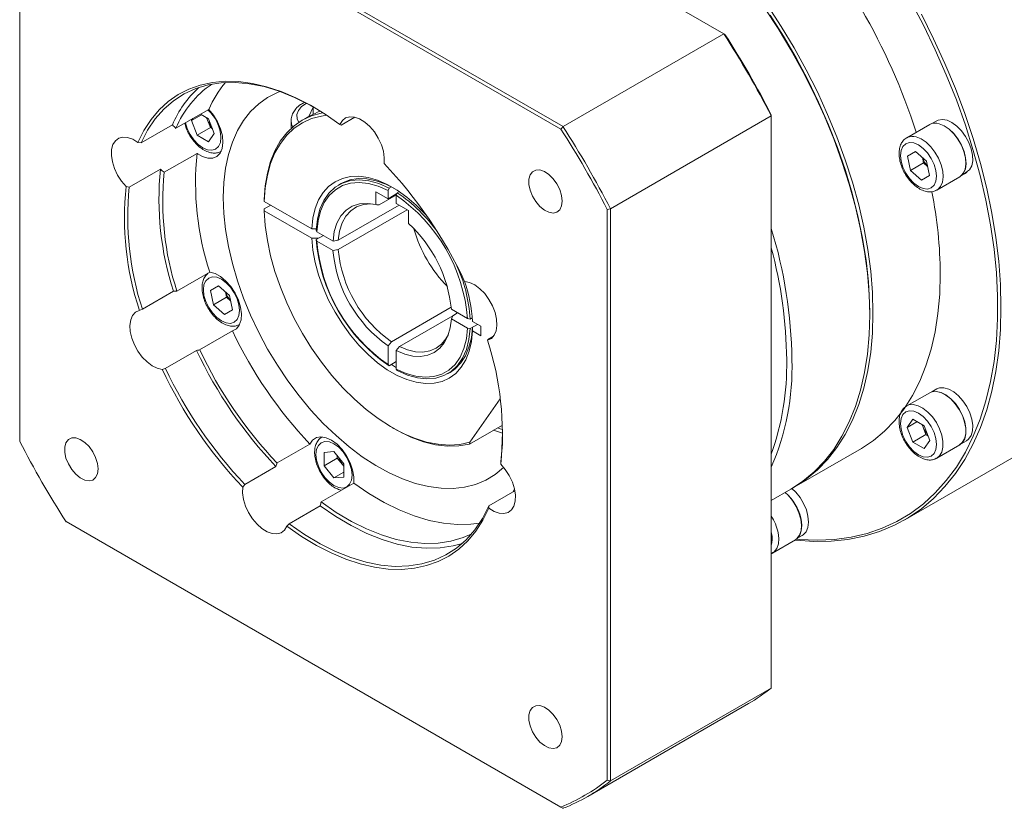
# Model space of a CAD drawing. Header units: millimetres. Extents: x 5885 to 6995, y -605 to 180.
# Tile 3 of 9: x 6182 to 6331, y -439 to -320. Entities that reach past the tile are written whole.
import ezdxf

# ---------------------------------------------------------------- set-up
doc = ezdxf.new("R2010")
doc.units = ezdxf.units.MM

msp = doc.modelspace()

# ---------------------------------------------------------------- linework, layer by layer
at = {"color": 7, "linetype": 'Continuous', "lineweight": 15}
for p, q in [((6288.61, -322.25), (6213.83, -279.08)), ((6264.02, -336.63), (6189.42, -293.56)), ((6189.57, -293.08), (6264.36, -336.25)), ((6182.42, -297.6), (6182.42, -383.75)), ((6288.61, -322.25), (6264.36, -336.25)), ((6288.77, -322.34), (6288.61, -322.25)), ((6210.94, -333.66), (6205.99, -336.52)), ((6226.01, -334.75), (6226.66, -333.35)), ((6226.66, -333.35), (6226.78, -333.34)), ((6226.66, -334.42), (6226.66, -333.35)), ((6209.82, -334.48), (6208.33, -335.34)), ((6208.33, -335.34), (6208.54, -335.05)), ((6209.19, -337.55), (6208.33, -335.34)), ((6209.67, -334.39), (6210.91, -335.11)), ((6210.74, -335.3), (6210.6, -334.93)), ((6211.17, -336.4), (6210.74, -335.3)), ((6210.91, -335.11), (6211.76, -337.32)), ((6223.34, -335.39), (6223.34, -336.54)), ((6225.65, -334.94), (6225.02, -335.3)), ((6230.89, -336.02), (6232.95, -334.83)), ((6271.51, -348.65), (6295.77, -334.65)), ((6295.77, -334.65), (6295.77, -334.47)), ((6295.77, -421), (6295.77, -334.65)), ((6320.72, -335.39), (6319.98, -335.81)), ((6205.45, -336), (6200.74, -338.72)), ((6211.17, -336.4), (6209.19, -337.55)), ((6211.48, -336.58), (6211.17, -336.4)), ((6230.72, -335.94), (6230.89, -336.02)), ((6264.02, -336.63), (6264.36, -336.25)), ((6319.66, -335.95), (6316.19, -337.95)), ((6210.91, -338.54), (6209.19, -337.55)), ((6211.76, -337.32), (6210.91, -338.54)), ((6316.19, -337.95), (6316.28, -337.9)), ((6200.74, -338.72), (6200.25, -338.66)), ((6316.31, -340.71), (6317.53, -340.01)), ((6317.53, -340.01), (6316.31, -340.71)), ((6317.53, -340.01), (6319.18, -341.48)), ((6204.21, -343.15), (6209.16, -340.3)), ((6316.76, -342.88), (6316.31, -340.71)), ((6318.74, -341.73), (6318.57, -340.94)), ((6319.18, -341.48), (6319.63, -343.65)), ((6198.95, -345.41), (6203.65, -342.69)), ((6318.74, -341.73), (6316.76, -342.88)), ((6318.41, -344.35), (6316.76, -342.88)), ((6319.35, -342.27), (6318.74, -341.73)), ((6319.63, -343.65), (6318.41, -344.35)), ((6320.74, -345.83), (6324.21, -343.83)), ((6324.99, -343.33), (6325.22, -343.2)), ((6325.32, -343.14), (6325.22, -343.2)), ((6325.32, -343.14), (6325.28, -343.08)), ((6198.46, -345.32), (6198.95, -345.41)), ((6230.87, -344.86), (6230.52, -345.06)), ((6238.12, -345.54), (6237.98, -345.91)), ((6237.98, -345.91), (6237.98, -347.15)), ((6238.12, -345.54), (6238.47, -345.34)), ((6219.3, -347.54), (6219.3, -347.25)), ((6236.12, -346.08), (6236.12, -348.04)), ((6237.98, -347.15), (6236.12, -346.08)), ((6239.23, -346.58), (6236.62, -348.09)), ((6237.98, -347.15), (6239.31, -346.38)), ((6239.22, -346.62), (6239.36, -346.26)), ((6239.22, -347.86), (6239.22, -346.62)), ((6239.68, -346.07), (6239.36, -346.26)), ((6226.49, -351.69), (6219.3, -347.54)), ((6219.3, -348.68), (6220.29, -348.11)), ((6219.3, -348.68), (6219.3, -348.97)), ((6219.3, -348.97), (6226.49, -353.12)), ((6230.45, -353.41), (6239.64, -348.1)), ((6240.87, -348.82), (6230.45, -354.83)), ((6241.07, -348.93), (6239.22, -347.86)), ((6241.07, -350.89), (6241.07, -348.93)), ((6271.51, -348.65), (6271.02, -348.75)), ((6271.02, -434.9), (6271.02, -348.75)), ((6271.51, -348.65), (6271.51, -435)), ((6227.16, -351.69), (6226.49, -351.69)), ((6227.23, -352.12), (6227.12, -351.89)), ((6226.49, -353.12), (6227.48, -353.12)), ((6227.12, -353.32), (6228.22, -352.69)), ((6227.12, -353.32), (6227.23, -353.55)), ((6229.67, -353.53), (6227.23, -352.12)), ((6227.48, -353.12), (6228.22, -352.69)), ((6230.45, -353.41), (6229.67, -353.53)), ((6227.23, -353.55), (6229.67, -354.95)), ((6229.67, -354.95), (6230.45, -354.83)), ((6211.08, -358.24), (6206.13, -361.1)), ((6211.19, -360.98), (6212.4, -360.28)), ((6212.4, -360.28), (6211.19, -360.98)), ((6212.4, -360.28), (6214.06, -361.74)), ((6205.62, -361.1), (6200.92, -363.82)), ((6211.63, -363.14), (6211.19, -360.98)), ((6213.61, -362), (6211.63, -363.14)), ((6213.61, -362), (6213.45, -361.21)), ((6214.22, -362.54), (6213.61, -362)), ((6214.06, -361.74), (6214.5, -363.91)), ((6200.92, -363.82), (6200.46, -364)), ((6213.29, -364.61), (6211.63, -363.14)), ((6238.47, -368.73), (6247.5, -363.52)), ((6214.5, -363.91), (6213.29, -364.61)), ((6247.73, -364.81), (6239.71, -369.44)), ((6249.96, -365.24), (6247.52, -363.83)), ((6247.73, -364.81), (6247.52, -365.26)), ((6247.52, -365.26), (6249.96, -366.67)), ((6247.73, -364.81), (6248.47, -364.38)), ((6250.36, -365.3), (6249.96, -365.24)), ((6250.36, -365.3), (6250.68, -365.12)), ((6310.62, -364.68), (6310.62, -364.39)), ((6249.96, -366.67), (6250.36, -366.73)), ((6251.45, -366.1), (6250.36, -366.73)), ((6251.96, -366.39), (6250.71, -365.67)), ((6251.45, -366.1), (6250.71, -366.53)), ((6250.71, -366.53), (6250.71, -367.1)), ((6251.96, -367.82), (6251.96, -366.39)), ((6209.56, -369.95), (6214.51, -367.09)), ((6250.71, -367.1), (6251.96, -367.82)), ((6253.88, -367.89), (6253.01, -368.4)), ((6238.47, -368.73), (6237.98, -369.34)), ((6237.98, -369.34), (6237.98, -372.16)), ((6239.22, -370.06), (6239.71, -369.44)), ((6253.01, -368.4), (6252.97, -368.5)), ((6204.38, -372.75), (6209.09, -370.03)), ((6239.22, -372.88), (6239.22, -370.06)), ((6237.98, -372.16), (6238.12, -372.37)), ((6239.22, -371.73), (6238.12, -372.37)), ((6203.91, -372.89), (6204.38, -372.75)), ((6239.36, -373.08), (6239.22, -372.88)), ((6246.96, -373.56), (6247.32, -373.35)), ((6319.66, -376.42), (6316.19, -378.42)), ((6320.72, -375.85), (6319.98, -376.28)), ((6254.9, -377.35), (6250.32, -383.87)), ((6255.23, -381.3), (6250.25, -384.17)), ((6316.26, -381.65), (6317.11, -380.43)), ((6317.74, -380.8), (6316.26, -381.65)), ((6317.11, -380.43), (6318.83, -381.42)), ((6318.66, -381.62), (6318.52, -381.25)), ((6319.09, -382.72), (6318.66, -381.62)), ((6318.83, -381.42), (6319.69, -383.63)), ((6238.59, -381.68), (6238.84, -381.83)), ((6317.11, -383.86), (6316.26, -381.65)), ((6319.09, -382.72), (6317.11, -383.86)), ((6319.4, -382.9), (6319.09, -382.72)), ((6226.18, -384.17), (6221.23, -387.02)), ((6318.83, -384.85), (6317.11, -383.86)), ((6319.69, -383.63), (6318.83, -384.85)), ((6320.74, -386.3), (6324.21, -384.3)), ((6324.49, -384.08), (6325.22, -383.66)), ((6228.34, -385.45), (6229.82, -385.31)), ((6228.34, -387.43), (6228.34, -385.45)), ((6229.82, -385.31), (6231.31, -387.16)), ((6230.32, -386.28), (6230.32, -385.93)), ((6299.22, -390.67), (6309.37, -384.82)), ((6315.91, -395.59), (6332.74, -385.87)), ((6221.06, -387.55), (6216.35, -390.26)), ((6230.32, -386.28), (6228.34, -387.43)), ((6229.82, -389.27), (6228.34, -387.43)), ((6231.06, -387.21), (6230.32, -386.28)), ((6231.31, -387.52), (6231.06, -387.21)), ((6231.31, -387.16), (6231.31, -389.14)), ((6254.97, -387.18), (6254.98, -386.81)), ((6320.74, -386.3), (6320.68, -386.33)), ((6231.31, -388.42), (6229.82, -389.27)), ((6216.35, -390.26), (6216.06, -390.66)), ((6227.87, -392.9), (6232.82, -390.05)), ((6231.31, -389.14), (6229.82, -389.27)), ((6257.1, -391.24), (6253.19, -393.5)), ((6257.04, -390.93), (6256.79, -391.42)), ((6295.77, -392.67), (6298.73, -390.96)), ((6223.04, -396.2), (6227.75, -393.48)), ((6253.19, -393.5), (6253.19, -393.84)), ((6189.42, -395.87), (6264.02, -438.94)), ((6189.57, -395.97), (6189.42, -395.87)), ((6264.36, -439.14), (6189.57, -395.97)), ((6222.71, -396.57), (6223.04, -396.2)), ((6299.71, -398.39), (6300.44, -397.97)), ((6295.96, -400.61), (6299.43, -398.61)), ((6296.01, -400.58), (6295.96, -400.61)), ((6295.77, -421), (6271.51, -435)), ((6268.09, -437.34), (6292.34, -423.34)), ((6271.51, -435), (6271.02, -434.9)), ((6264.36, -439.14), (6264.02, -438.94))]:
    msp.add_line(p, q, dxfattribs=at)
at = {"color": 8, "linetype": 'Continuous', "lineweight": 15}
msp.add_line((6295.82, -397.66), (6295.77, -397.42), dxfattribs=at)
at = {"color": 7, "linetype": 'Continuous', "lineweight": 15, "flags": 128}
for points in [[(6299.48, -398.53), (6300.03, -398.57), (6302.7, -398.69), (6305.29, -398.57), (6307.8, -398.23), (6310.21, -397.66), (6312.51, -396.87), (6314.7, -395.86), (6316.77, -394.63), (6318.71, -393.19), (6320.51, -391.54), (6322.17, -389.68), (6323.69, -387.63), (6325.04, -385.4), (6326.24, -382.98), (6327.28, -380.39), (6328.14, -377.64), (6328.84, -374.74), (6329.37, -371.7), (6329.72, -368.52), (6329.9, -365.23), (6329.9, -361.82), (6329.72, -358.32), (6329.37, -354.74), (6328.84, -351.09), (6328.14, -347.38), (6327.28, -343.63), (6326.24, -339.85), (6325.04, -336.05), (6323.69, -332.24), (6322.17, -328.45), (6320.51, -324.68), (6318.71, -320.95), (6316.77, -317.26)], [(6298.73, -390.96), (6298.73, -390.96), (6300.54, -389.77), (6302.23, -388.37), (6303.78, -386.77), (6305.18, -384.98), (6306.43, -382.99), (6307.53, -380.83), (6308.46, -378.5), (6309.23, -376.01), (6309.84, -373.37), (6310.27, -370.6), (6310.53, -367.69), (6310.62, -364.68), (6310.53, -361.56), (6310.27, -358.36), (6309.84, -355.09), (6309.23, -351.75), (6308.46, -348.37), (6307.53, -344.96), (6306.43, -341.53), (6305.18, -338.11), (6303.78, -334.69), (6302.23, -331.31), (6300.54, -327.96), (6298.73, -324.68), (6296.79, -321.46), (6294.74, -318.33)], [(6295.23, -318.04), (6297.28, -321.17), (6299.22, -324.39), (6301.04, -327.68), (6302.72, -331.02), (6304.27, -334.41), (6305.67, -337.82), (6306.92, -341.25), (6308.02, -344.67), (6308.96, -348.08), (6309.73, -351.46), (6310.33, -354.8), (6310.76, -358.08), (6311.02, -361.28), (6311.11, -364.39), (6311.02, -367.41), (6310.76, -370.31), (6310.33, -373.09), (6309.73, -375.73), (6308.96, -378.22), (6308.02, -380.55), (6306.92, -382.71), (6305.67, -384.69), (6304.27, -386.48), (6302.72, -388.08), (6301.04, -389.48), (6299.22, -390.67), (6298.97, -390.82)], [(6310.62, -364.39), (6310.59, -362.84), (6310.42, -359.67), (6310.07, -356.41), (6309.54, -353.09), (6308.84, -349.71), (6307.98, -346.3), (6306.94, -342.86), (6305.75, -339.42), (6304.41, -335.98), (6302.91, -332.57), (6301.27, -329.19), (6299.5, -325.86), (6297.6, -322.61), (6295.58, -319.43)], [(6295.58, -319.43), (6297.6, -322.61), (6299.5, -325.86), (6301.27, -329.19), (6302.91, -332.57), (6304.41, -335.98), (6305.75, -339.42), (6306.94, -342.86), (6307.98, -346.3), (6308.84, -349.71), (6309.54, -353.09), (6310.07, -356.41), (6310.42, -359.67), (6310.59, -362.84), (6310.62, -364.39)], [(6318.41, -319.29), (6320.26, -322.99), (6321.97, -326.73), (6323.54, -330.5), (6324.95, -334.28), (6326.21, -338.07), (6327.32, -341.85), (6328.26, -345.6), (6329.03, -349.31), (6329.63, -352.98), (6330.07, -356.58), (6330.33, -360.1), (6330.41, -363.54), (6330.33, -366.87), (6330.07, -370.1), (6329.63, -373.2), (6329.03, -376.16), (6328.26, -378.98), (6327.32, -381.65), (6326.21, -384.15), (6324.95, -386.48), (6323.54, -388.63), (6321.97, -390.59), (6320.26, -392.36), (6318.41, -393.92), (6316.43, -395.28), (6314.33, -396.42), (6312.1, -397.35), (6309.77, -398.06), (6307.34, -398.55), (6304.81, -398.81), (6302.2, -398.85), (6299.52, -398.67), (6299.35, -398.65)], [(6200.25, -338.66), (6201.16, -336.84), (6202.23, -335.2), (6203.45, -333.74), (6204.81, -332.49), (6206.3, -331.44), (6207.92, -330.61), (6209.66, -329.99), (6211.5, -329.59), (6213.43, -329.42), (6215.44, -329.47), (6217.52, -329.75), (6219.66, -330.25), (6221.84, -330.97), (6224.05, -331.9), (6226.27, -333.05), (6228.5, -334.39), (6230.72, -335.94)], [(6226.85, -333.37), (6226.21, -333.02), (6223.88, -331.85), (6221.56, -330.92), (6219.28, -330.23), (6217.05, -329.79), (6214.9, -329.6), (6212.82, -329.65), (6210.84, -329.96), (6208.97, -330.51), (6207.23, -331.31), (6205.62, -332.35), (6204.16, -333.62), (6202.85, -335.11), (6201.71, -336.81), (6200.74, -338.72)], [(6213.11, -346.96), (6213.19, -344.68), (6213.45, -342.51), (6213.89, -340.48), (6214.49, -338.6), (6215.25, -336.87), (6216.17, -335.33), (6217.25, -333.97), (6218.46, -332.8), (6219.81, -331.85), (6221.29, -331.1), (6221.65, -330.96)], [(6209.16, -340.3), (6209.99, -340.78), (6210.79, -341.03), (6211.53, -341.02), (6212.16, -340.76), (6212.64, -340.26), (6212.95, -339.55), (6213.07, -338.67), (6212.99, -337.67), (6212.71, -336.61), (6212.26, -335.55), (6211.66, -334.55), (6210.94, -333.66)], [(6210.63, -334.95), (6210.66, -335.05), (6210.74, -335.3)], [(6219.3, -347.25), (6219.45, -345.22), (6219.77, -343.3), (6220.25, -341.53), (6220.91, -339.91), (6221.72, -338.47), (6222.69, -337.21), (6223.8, -336.15), (6225.04, -335.29), (6226.41, -334.65), (6227.88, -334.23), (6228.16, -334.17)], [(6228.72, -334.54), (6227.92, -334.66), (6226.44, -335.06), (6225.07, -335.68), (6223.82, -336.52), (6222.7, -337.57), (6221.73, -338.81), (6220.92, -340.24), (6220.26, -341.84), (6219.77, -343.6), (6219.45, -345.51), (6219.3, -347.54)], [(6237.38, -341.84), (6237.41, -340.96), (6237.27, -339.99), (6236.96, -338.99), (6236.5, -337.99), (6235.91, -337.06), (6235.22, -336.24), (6234.47, -335.58), (6233.69, -335.09), (6232.92, -334.82), (6232.21, -334.77), (6231.58, -334.95), (6231.08, -335.34), (6230.72, -335.94)], [(6320.72, -335.39), (6320.95, -335.28), (6321.57, -335.18), (6322.28, -335.3), (6323.02, -335.64), (6323.76, -336.18), (6324.45, -336.89), (6325.07, -337.73), (6325.57, -338.66), (6325.93, -339.62), (6326.12, -340.57), (6326.15, -341.44), (6326, -342.2), (6325.68, -342.79)], [(6321.1, -335.82), (6321.84, -336.12), (6322.58, -336.63), (6323.29, -337.31), (6323.93, -338.13), (6324.45, -339.04), (6324.85, -340), (6325.08, -340.96), (6325.15, -341.86), (6325.04, -342.65), (6324.76, -343.29), (6324.33, -343.75), (6324.21, -343.83)], [(6321.33, -335.93), (6321.84, -336.16), (6322.58, -336.66), (6323.29, -337.34), (6323.92, -338.16), (6324.44, -339.08), (6324.83, -340.04), (6325.06, -340.99), (6325.12, -341.88), (6325, -342.66), (6324.71, -343.29), (6324.48, -343.57)], [(6200.25, -338.66), (6199.47, -338.17), (6198.7, -337.89), (6197.98, -337.83), (6197.36, -338), (6196.85, -338.39), (6196.48, -338.97), (6196.28, -339.73), (6196.25, -340.61), (6196.4, -341.58), (6196.71, -342.59), (6197.18, -343.58), (6197.77, -344.5), (6198.46, -345.32)], [(6317.27, -338.73), (6316.61, -338.67), (6316.05, -338.84), (6315.61, -339.24), (6315.34, -339.85), (6315.25, -340.61), (6315.34, -341.47), (6315.61, -342.39), (6316.05, -343.29), (6316.61, -344.11), (6317.27, -344.81), (6317.97, -345.32), (6318.67, -345.62), (6319.33, -345.69), (6319.9, -345.51), (6320.33, -345.11), (6320.6, -344.51), (6320.69, -343.75), (6320.6, -342.88), (6320.33, -341.97), (6319.9, -341.07), (6319.33, -340.24), (6318.67, -339.55), (6317.97, -339.03), (6317.27, -338.73)], [(6264.24, -347.5), (6264.15, -346.66), (6263.87, -345.77), (6263.44, -344.9), (6262.88, -344.12), (6262.23, -343.48), (6261.55, -343.03), (6260.87, -342.8), (6260.26, -342.82), (6259.76, -343.07), (6259.4, -343.54), (6259.22, -344.2), (6259.22, -344.99), (6259.4, -345.86), (6259.76, -346.75), (6260.26, -347.58), (6260.87, -348.3), (6261.55, -348.85), (6262.23, -349.19), (6262.88, -349.3), (6263.44, -349.16), (6263.87, -348.8), (6264.15, -348.23), (6264.24, -347.5)], [(6226.49, -351.69), (6226.65, -350.09), (6226.99, -348.63), (6227.5, -347.33), (6228.18, -346.21), (6229.01, -345.28), (6229.98, -344.57), (6231.08, -344.07), (6232.29, -343.79), (6233.59, -343.75), (6234.97, -343.94), (6236.4, -344.35), (6237.86, -344.99), (6239.33, -345.84), (6240.8, -346.89), (6242.23, -348.13), (6243.6, -349.53), (6243.9, -349.86)], [(6227.12, -351.89), (6227.31, -350.22), (6227.7, -348.72), (6228.28, -347.4), (6229.05, -346.29), (6229.99, -345.41), (6231.08, -344.78), (6232.31, -344.41), (6233.65, -344.29), (6235.09, -344.45), (6236.58, -344.87), (6238.12, -345.54)], [(6238.85, -345.54), (6237.62, -344.94), (6236.18, -344.42), (6234.78, -344.14), (6233.46, -344.1), (6232.22, -344.3), (6231.09, -344.74), (6230.87, -344.86)], [(6237.98, -345.91), (6236.48, -345.25), (6235.01, -344.85), (6233.61, -344.7), (6232.3, -344.81), (6231.1, -345.17), (6230.03, -345.79), (6229.11, -346.65), (6228.36, -347.73), (6227.79, -349.02), (6227.41, -350.49), (6227.23, -352.12)], [(6255.42, -387.69), (6255.4, -387.71), (6254.11, -388.77), (6252.7, -389.63), (6251.16, -390.26), (6249.52, -390.68), (6247.78, -390.88), (6245.96, -390.84), (6244.07, -390.59), (6242.13, -390.11), (6240.14, -389.42), (6238.13, -388.51), (6236.11, -387.39), (6234.09, -386.07), (6232.09, -384.57), (6230.13, -382.88), (6228.21, -381.04), (6226.35, -379.03), (6224.57, -376.9), (6222.88, -374.64), (6221.29, -372.28), (6219.81, -369.83), (6218.46, -367.31), (6217.25, -364.74), (6216.17, -362.14), (6215.25, -359.53), (6214.49, -356.92), (6213.89, -354.35), (6213.45, -351.81), (6213.19, -349.35), (6213.11, -346.96)], [(6219.3, -348.97), (6219.45, -351.17), (6219.77, -353.45), (6220.26, -355.77), (6220.92, -358.14), (6221.73, -360.51), (6222.7, -362.87), (6223.82, -365.2), (6225.07, -367.48), (6226.44, -369.69), (6227.92, -371.8), (6229.5, -373.8), (6231.16, -375.67), (6232.89, -377.39), (6234.67, -378.95), (6236.48, -380.33), (6238.32, -381.52), (6240.15, -382.51), (6241.98, -383.29), (6243.77, -383.86), (6245.52, -384.2), (6247.2, -384.32), (6248.8, -384.21), (6250.32, -383.87)], [(6229.67, -353.53), (6229.87, -352.08), (6230.27, -350.81), (6230.86, -349.73), (6231.64, -348.88), (6232.57, -348.27), (6233.65, -347.93), (6234.84, -347.85), (6236.12, -348.04)], [(6235.71, -347.95), (6235.39, -347.93), (6234.26, -348.02), (6233.23, -348.36), (6232.34, -348.95), (6231.6, -349.77), (6231.03, -350.8), (6230.64, -352.02), (6230.45, -353.41)], [(6250.71, -367.1), (6250.54, -368.7), (6250.2, -370.15), (6249.69, -371.45), (6249.01, -372.58), (6248.18, -373.5), (6247.21, -374.22), (6246.11, -374.72), (6244.91, -374.99), (6243.6, -375.04), (6242.23, -374.85), (6240.8, -374.43), (6239.33, -373.8), (6237.86, -372.95), (6236.4, -371.9), (6234.97, -370.66), (6233.59, -369.26), (6232.29, -367.71), (6231.08, -366.04), (6229.98, -364.27), (6229.01, -362.43), (6228.18, -360.55), (6227.5, -358.65), (6226.99, -356.75), (6226.65, -354.9), (6226.49, -353.12)], [(6214.77, -361.33), (6214.2, -360.51), (6213.55, -359.82), (6212.84, -359.3), (6212.14, -359), (6211.48, -358.94), (6210.92, -359.11), (6210.49, -359.51), (6210.21, -360.11), (6210.12, -360.87), (6210.21, -361.74), (6210.49, -362.66), (6210.92, -363.56), (6211.48, -364.38), (6212.14, -365.07), (6212.84, -365.59), (6213.55, -365.89), (6214.2, -365.95), (6214.77, -365.78), (6215.2, -365.38), (6215.47, -364.78), (6215.57, -364.02), (6215.47, -363.15), (6215.2, -362.23), (6214.77, -361.33)], [(6214.51, -367.09), (6215.1, -366.76), (6215.54, -366.2), (6215.8, -365.44), (6215.86, -364.52), (6215.72, -363.5), (6215.4, -362.43), (6214.9, -361.38), (6214.26, -360.41), (6213.52, -359.56), (6212.71, -358.89), (6211.88, -358.45), (6211.08, -358.24)], [(6309.37, -384.82), (6309.37, -384.82), (6311.19, -383.62), (6312.87, -382.23), (6314.42, -380.63), (6315.82, -378.83), (6317.07, -376.85), (6318.17, -374.69), (6319.1, -372.36), (6319.87, -369.87), (6320.48, -367.23), (6320.91, -364.45), (6321.17, -361.55), (6321.26, -358.54)], [(6252.97, -368.5), (6253.55, -368.22), (6253.99, -367.74), (6254.28, -367.07), (6254.4, -366.25), (6254.34, -365.32), (6254.11, -364.32), (6253.72, -363.32), (6253.19, -362.35), (6252.55, -361.47), (6251.82, -360.73), (6251.05, -360.15), (6250.27, -359.77), (6249.53, -359.62)], [(6200.46, -364), (6199.89, -364.28), (6199.44, -364.76), (6199.16, -365.43), (6199.04, -366.26), (6199.09, -367.19), (6199.32, -368.18), (6199.71, -369.19), (6200.24, -370.15), (6200.89, -371.03), (6201.62, -371.78), (6202.39, -372.35), (6203.17, -372.73), (6203.91, -372.89)], [(6247.52, -365.26), (6247.34, -366.62), (6246.98, -367.83), (6246.45, -368.87), (6245.76, -369.72), (6244.92, -370.35), (6243.96, -370.76), (6242.88, -370.94), (6241.71, -370.88), (6240.48, -370.58), (6239.22, -370.06)], [(6239.22, -372.88), (6240.72, -373.53), (6242.18, -373.94), (6243.58, -374.09), (6244.89, -373.98), (6246.09, -373.61), (6247.16, -373), (6248.08, -372.14), (6248.83, -371.06), (6249.4, -369.77), (6249.78, -368.3), (6249.96, -366.67)], [(6250.36, -366.73), (6250.17, -368.4), (6249.78, -369.9), (6249.2, -371.22), (6248.43, -372.33), (6247.49, -373.21), (6246.4, -373.84), (6245.17, -374.22), (6243.83, -374.33), (6242.39, -374.17), (6240.89, -373.75), (6239.36, -373.08)], [(6247.32, -373.35), (6248.1, -372.81), (6248.95, -371.92), (6249.65, -370.84), (6250.18, -369.56), (6250.54, -368.12), (6250.71, -366.53)], [(6239.71, -369.44), (6240.93, -369.94), (6242.12, -370.23), (6243.24, -370.28), (6244.28, -370.11), (6245.22, -369.72), (6246.03, -369.11), (6246.69, -368.29), (6247.07, -367.62)], [(6238.47, -372.16), (6239.09, -372.54), (6239.22, -372.61)], [(6320.72, -375.85), (6321.16, -375.68), (6321.81, -375.66), (6322.54, -375.86), (6323.28, -376.27), (6324.01, -376.88), (6324.68, -377.64), (6325.26, -378.52), (6325.71, -379.46), (6326.01, -380.42), (6326.15, -381.35), (6326.11, -382.19), (6325.9, -382.89), (6325.53, -383.43), (6325.22, -383.66)], [(6319.66, -376.42), (6320.01, -376.27), (6320.66, -376.21), (6321.37, -376.38), (6322.12, -376.76), (6322.85, -377.33), (6323.54, -378.07)], [(6319.68, -376.45), (6320, -376.31), (6320.64, -376.25), (6321.36, -376.4), (6322.1, -376.78), (6322.83, -377.35), (6323.52, -378.08), (6324.12, -378.94), (6324.6, -379.88), (6324.93, -380.84), (6325.1, -381.78), (6325.09, -382.63), (6324.92, -383.37), (6324.58, -383.94), (6324.18, -384.26)], [(6323.54, -378.07), (6324.14, -378.93), (6324.62, -379.87), (6324.95, -380.83), (6325.13, -381.77), (6325.13, -382.63), (6324.95, -383.37), (6324.62, -383.95), (6324.21, -384.3)], [(6319.33, -380.71), (6318.67, -380.01), (6317.97, -379.5), (6317.27, -379.2), (6316.61, -379.14), (6316.05, -379.31), (6315.61, -379.71), (6315.34, -380.31), (6315.25, -381.07), (6315.34, -381.94), (6315.61, -382.85), (6316.05, -383.76), (6316.61, -384.58), (6317.27, -385.27), (6317.97, -385.79), (6318.67, -386.09), (6319.33, -386.15), (6319.9, -385.98), (6320.33, -385.58), (6320.6, -384.98), (6320.69, -384.22), (6320.6, -383.35), (6320.33, -382.43), (6319.9, -381.53), (6319.33, -380.71)], [(6318.55, -381.26), (6318.58, -381.36), (6318.66, -381.62)], [(6232.82, -390.05), (6232.82, -389.1), (6232.63, -388.06), (6232.26, -386.99), (6231.72, -385.95), (6231.04, -385), (6230.28, -384.2), (6229.46, -383.6), (6228.63, -383.21), (6227.85, -383.08), (6227.16, -383.2), (6226.59, -383.57), (6226.18, -384.17)], [(6250.25, -384.17), (6248.64, -384.44), (6246.93, -384.47), (6245.15, -384.26), (6243.3, -383.81), (6241.41, -383.11), (6239.5, -382.19), (6238.84, -381.83)], [(6255.25, -382.54), (6255.25, -382.54), (6253.88, -382.08)], [(6254.52, -381.71), (6254.9, -381.85), (6255.25, -381.96)], [(6194.24, -387.92), (6194.15, -387.08), (6193.87, -386.19), (6193.44, -385.33), (6192.88, -384.55), (6192.23, -383.91), (6191.55, -383.46), (6190.87, -383.23), (6190.26, -383.24), (6189.76, -383.49), (6189.4, -383.96), (6189.22, -384.62), (6189.22, -385.42), (6189.4, -386.29), (6189.76, -387.17), (6190.26, -388), (6190.87, -388.72), (6191.55, -389.27), (6192.23, -389.61), (6192.88, -389.72), (6193.44, -389.59), (6193.87, -389.22), (6194.15, -388.65), (6194.24, -387.92)], [(6229.82, -384.15), (6229.12, -383.85), (6228.46, -383.79), (6227.9, -383.96), (6227.47, -384.36), (6227.19, -384.96), (6227.1, -385.72), (6227.19, -386.59), (6227.47, -387.51), (6227.9, -388.41), (6228.46, -389.23), (6229.12, -389.92), (6229.82, -390.44), (6230.53, -390.74), (6231.19, -390.8), (6231.75, -390.63), (6232.18, -390.23), (6232.45, -389.63), (6232.55, -388.87), (6232.45, -388), (6232.18, -387.08), (6231.75, -386.18), (6231.19, -385.36), (6230.53, -384.66), (6229.82, -384.15)], [(6231.06, -387.21), (6231.24, -387.41), (6231.31, -387.48)], [(6253.19, -393.84), (6253.97, -394.33), (6254.73, -394.61), (6255.45, -394.67), (6256.08, -394.5), (6256.59, -394.11), (6256.96, -393.53), (6257.16, -392.78), (6257.19, -391.89), (6257.04, -390.92), (6256.72, -389.92), (6256.26, -388.93), (6255.66, -388), (6254.97, -387.18)], [(6251.8, -396.08), (6250.48, -396.26), (6248.45, -396.31), (6246.34, -396.12), (6244.16, -395.69), (6241.93, -395.02), (6239.67, -394.11), (6237.38, -392.98), (6235.09, -391.62), (6232.82, -390.05)], [(6216.06, -390.66), (6216.02, -391.54), (6216.16, -392.51), (6216.47, -393.52), (6216.93, -394.51), (6217.52, -395.44), (6218.21, -396.26), (6218.96, -396.93), (6219.74, -397.41), (6220.51, -397.68), (6221.22, -397.73), (6221.85, -397.55), (6222.36, -397.16), (6222.71, -396.57)], [(6297.84, -391.47), (6298.3, -391.9), (6298.96, -392.68), (6299.52, -393.57), (6299.95, -394.52), (6300.23, -395.48), (6300.34, -396.4), (6300.27, -397.22), (6300.04, -397.9), (6299.64, -398.4), (6299.63, -398.41)], [(6298.88, -390.87), (6299.48, -391.44), (6300.12, -392.25), (6300.65, -393.15), (6301.06, -394.11), (6301.3, -395.06), (6301.38, -395.96), (6301.28, -396.76), (6301.01, -397.41), (6300.59, -397.88), (6300.44, -397.97)], [(6223.04, -396.2), (6225.38, -397.8), (6227.72, -399.2), (6230.05, -400.36), (6232.37, -401.29), (6234.65, -401.98), (6236.88, -402.42), (6239.03, -402.62), (6241.11, -402.56), (6243.09, -402.26), (6244.96, -401.7), (6246.7, -400.9), (6248.31, -399.87), (6249.77, -398.6), (6251.08, -397.11), (6252.22, -395.4), (6253.19, -393.5)], [(6249.18, -399.16), (6247.79, -399.54), (6245.81, -399.85), (6243.74, -399.9), (6241.58, -399.71), (6239.35, -399.27), (6237.07, -398.58), (6234.76, -397.65), (6232.42, -396.48), (6230.08, -395.09), (6227.75, -393.48)], [(6250.6, -397.7), (6249.29, -398.27), (6247.46, -398.82), (6245.53, -399.11), (6243.5, -399.17), (6241.39, -398.98), (6239.21, -398.55), (6236.98, -397.88), (6234.72, -396.97), (6232.44, -395.83), (6230.14, -394.48), (6227.87, -392.9)], [(6253.19, -393.84), (6252.27, -395.66), (6251.2, -397.31), (6249.99, -398.76), (6248.63, -400.01), (6247.13, -401.06), (6245.51, -401.9), (6243.78, -402.51), (6241.94, -402.91), (6240.01, -403.08), (6238, -403.03), (6235.92, -402.75), (6233.78, -402.25), (6231.6, -401.53), (6229.39, -400.6), (6227.16, -399.46), (6224.93, -398.11), (6222.71, -396.57)], [(6300.26, -395.5), (6300.37, -396.42), (6300.3, -397.24), (6300.07, -397.92), (6299.68, -398.43), (6299.43, -398.61)], [(6264.24, -428.33), (6264.15, -427.49), (6263.87, -426.6), (6263.44, -425.74), (6262.88, -424.96), (6262.23, -424.32), (6261.55, -423.87), (6260.87, -423.64), (6260.26, -423.65), (6259.76, -423.9), (6259.4, -424.38), (6259.22, -425.03), (6259.22, -425.83), (6259.4, -426.7), (6259.76, -427.58), (6260.26, -428.41), (6260.87, -429.13), (6261.55, -429.68), (6262.23, -430.02), (6262.88, -430.13), (6263.44, -430), (6263.87, -429.63), (6264.15, -429.06), (6264.24, -428.33)]]:
    msp.add_lwpolyline(points, dxfattribs=at)
at = {"color": 8, "linetype": 'Continuous', "lineweight": 15, "flags": 128}
for points in [[(6225.65, -332.72), (6225.6, -332.75), (6224.92, -333.24), (6224.46, -333.82), (6224.24, -334.44), (6224.27, -335.07), (6224.51, -335.62)], [(6223.59, -336.33), (6223.41, -335.88), (6223.35, -335.35)], [(6207.43, -335.68), (6207.69, -336.54), (6208.12, -337.44), (6208.69, -338.26), (6209.34, -338.96), (6210.05, -339.47), (6210.75, -339.77), (6211.41, -339.83), (6211.97, -339.66), (6212.41, -339.26), (6212.68, -338.66), (6212.77, -337.9)], [(6317.63, -337.82), (6318.37, -338.12), (6319.12, -338.63), (6319.83, -339.31), (6320.46, -340.13), (6320.99, -341.04), (6321.38, -342.01), (6321.62, -342.96), (6321.68, -343.86), (6321.57, -344.65), (6321.3, -345.29), (6320.87, -345.75), (6320.75, -345.83)], [(6316.16, -378.43), (6316.54, -378.27), (6317.19, -378.21), (6317.91, -378.38), (6318.65, -378.76), (6319.39, -379.33), (6320.07, -380.07)], [(6320.07, -380.07), (6320.67, -380.93), (6321.15, -381.87), (6321.49, -382.83), (6321.66, -383.77), (6321.66, -384.63), (6321.49, -385.37), (6321.15, -385.95), (6320.74, -386.3)], [(6296.79, -397.5), (6296.9, -398.42), (6296.84, -399.24), (6296.6, -399.92), (6296.21, -400.43), (6296.01, -400.58)]]:
    msp.add_lwpolyline(points, dxfattribs=at)
at = {"color": 7, "linetype": 'Continuous', "lineweight": 15}
for centre, radius, start, end in [((6225.48, -366.96), 96.87, 17.9473, 42.0533), ((6169.16, -399.48), 142.24, 27.1158, 32.8843), ((6169.75, -399.14), 141.65, 27.1673, 32.8328), ((6226.12, -340.21), 16.53, 140.1178, 156.6586), ((6220.2, -342.21), 16.01, 132.1749, 157.185), ((6219.81, -342.22), 14.96, 124.12, 157.5769), ((6214.06, -334.01), 3.55, 201.2144, 221.5519), ((6201.05, -341.17), 6.78, 43.2788, 49.613), ((6145, -413.43), 141.65, 27.1673, 32.8328), ((6144.9, -413.48), 142.24, 27.1158, 32.8843), ((6320.52, -337.55), 1.82, 71.6236, 118.5883), ((6252.8, -344.7), 43.86, 174.2338, 197.9774), ((6321.96, -339.88), 3.53, 197.8417, 222.1518), ((6248.18, -347.24), 44.76, 174.1677, 198.0435), ((6207.8, -338.22), 6.1, 227.0998, 233.8974), ((6188.24, -388.46), 67.73, 25.2006, 43.4932), ((6247.85, -347.56), 43.86, 174.2338, 197.9774), ((6243.37, -349.96), 45.14, 174.0928, 198.1184), ((6243.48, -349.96), 44.76, 174.1677, 198.0435), ((6224.99, -367.25), 25.05, 4.592, 55.408), ((6226.33, -365.67), 23.38, 35.0309, 56.1389), ((6256.72, -358.91), 64.54, 0.3353, 11.464), ((6227.45, -365.76), 20.16, 5.4911, 47.5101), ((6261.52, -346.16), 20.4, 195.6789, 224.3157), ((6228.95, -372.3), 69.94, 0.6973, 17.1884), ((6252.63, -351.29), 25.59, 184.5479, 235.4521), ((6252.2, -351.54), 25.05, 184.592, 235.408), ((6249.48, -353.11), 19.1, 185.1711, 234.8289), ((6230.1, -372.2), 68, 0.6279, 15.044), ((6249.31, -353.21), 19.72, 185.0834, 234.9166), ((6227.32, -366.8), 23.09, 3.7283, 25.0974), ((6228.22, -366.94), 22.52, 3.2261, 19.0847), ((6205.9, -363.21), 2.12, 83.8729, 97.6244), ((6216.83, -360.14), 3.53, 197.8414, 222.152), ((6274.01, -338.96), 65.81, 205.3079, 223.3859), ((6210.07, -382.54), 45.14, 354.0928, 18.1185), ((6209.02, -368.17), 1.86, 272.1549, 287.1854), ((6269.82, -341.38), 67.15, 205.2577, 223.4362), ((6269.06, -341.82), 65.81, 205.3079, 223.3859), ((6261, -372.58), 37.9, 336.5313, 1.6984), ((6258.04, -372.2), 40.06, 340.3492, 1.0659), ((6265.19, -344.05), 67.73, 205.2006, 223.4932), ((6265.12, -344.09), 67.15, 205.2577, 223.4362), ((6321.98, -380.33), 3.55, 201.2144, 221.5518), ((6220.88, -382.49), 34.37, 352.7734, 359.907), ((6308.44, -319.08), 141.65, 207.1673, 212.8327), ((6223.74, -388.15), 2.75, 155.7403, 167.3112), ((6233.84, -384.98), 3.56, 198.4595, 218.7696), ((6293.03, -397.05), 7.4, 12.1111, 49.1448), ((6224.61, -392.53), 3.28, 343.1334, 353.4222), ((6278.48, -399.36), 27.69, 300.0237, 308.6144), ((6253.96, -413.43), 27.42, 291.5287, 308.482), ((6254.32, -413.49), 27.54, 291.3754, 308.6354)]:
    msp.add_arc(centre, radius, start, end, dxfattribs=at)
at = {"color": 8, "linetype": 'Continuous', "lineweight": 15}
for centre, radius, start, end in [((6206.76, -338.2), 6.02, 2.8956, 47.7978), ((6317.06, -339.57), 1.84, 71.8129, 115.1435), ((6289.54, -399.08), 7.42, 12.2572, 32.9916), ((6292.67, -398.46), 3.25, 342.1364, 14.379)]:
    msp.add_arc(centre, radius, start, end, dxfattribs=at)
at = {"color": 7, "linetype": 'Continuous', "lineweight": 15}
for centre, start_param, end_param in [((6321.93, -339.89), 4.739671, 4.903903), ((6322.97, -339.29), 4.605803, 4.714507)]:
    msp.add_ellipse(centre, major_axis=(7.68, 4.64), ratio=0.50184, start_param=start_param, end_param=end_param, dxfattribs=at)
for points, knots in [([(6225.33, -332.63), (6225.14, -332.73), (6224.66, -332.99), (6224.08, -333.52), (6223.63, -334.17), (6223.38, -334.78), (6223.37, -335.18), (6223.37, -335.33)], [0, 0, 0, 0, 0.164306, 0.421022, 0.645079, 0.859467, 1, 1, 1, 1]), ([(6225.66, -334.95), (6225.87, -334.83), (6226.43, -334.5), (6227.2, -334.15), (6227.69, -333.93)], [0, 0, 0, 0, 0.369313, 1, 1, 1, 1]), ([(6207.31, -335.76), (6207.37, -336.01), (6207.53, -336.57), (6207.94, -337.42), (6208.49, -338.27), (6209.14, -339.01), (6209.86, -339.61), (6210.63, -340.05), (6211.4, -340.27), (6212.09, -340.25), (6212.58, -340.15), (6212.78, -339.99), (6212.82, -339.96)], [0, 0, 0, 0, 0.0926337, 0.2060788, 0.3194661, 0.4332687, 0.5479991, 0.6642417, 0.7818449, 0.8824738, 0.9794075, 1, 1, 1, 1]), ([(6316.31, -337.9), (6316.29, -337.91), (6316.06, -337.98), (6315.7, -338.31), (6315.32, -338.86), (6315.09, -339.55), (6315.02, -340.35), (6315.11, -341.24), (6315.36, -342.17), (6315.76, -343.08), (6316.29, -343.95), (6316.92, -344.71), (6317.62, -345.35), (6318.39, -345.82), (6319.15, -346.09), (6319.86, -346.13), (6320.4, -346.03), (6320.65, -345.86), (6320.73, -345.8)], [0, 0, 0, 0, 0.006059, 0.07068, 0.134148, 0.199377, 0.268174, 0.339535, 0.411432, 0.483097, 0.554664, 0.62644, 0.698714, 0.771876, 0.846042, 0.910399, 0.971962, 1, 1, 1, 1]), ([(6236.12, -348.04), (6236.23, -348.05), (6236.39, -348.07), (6236.56, -348.09), (6236.62, -348.09)], [0, 0, 0, 0, 0.646996, 1, 1, 1, 1]), ([(6210.81, -358.4), (6210.65, -358.55), (6210.34, -358.85), (6210.05, -359.49), (6209.9, -360.24), (6209.92, -361.09), (6210.1, -362), (6210.43, -362.93), (6210.9, -363.83), (6211.49, -364.64), (6212.16, -365.34), (6212.9, -365.89), (6213.66, -366.25), (6214.38, -366.4), (6215.04, -366.37), (6215.41, -366.18), (6215.59, -366.1)], [0, 0, 0, 0, 0.065061, 0.132178, 0.202547, 0.276379, 0.351751, 0.426996, 0.502031, 0.577137, 0.652609, 0.728832, 0.806129, 0.875471, 0.941275, 1, 1, 1, 1]), ([(6316.17, -378.46), (6316.07, -378.52), (6315.78, -378.67), (6315.44, -379.12), (6315.15, -379.76), (6315.02, -380.53), (6315.06, -381.39), (6315.25, -382.31), (6315.6, -383.23), (6316.09, -384.12), (6316.69, -384.92), (6317.37, -385.61), (6318.12, -386.14), (6318.87, -386.48), (6319.59, -386.6), (6320.2, -386.56), (6320.52, -386.39), (6320.65, -386.32)], [0, 0, 0, 0, 0.032474, 0.097923, 0.163928, 0.233298, 0.305912, 0.379778, 0.453475, 0.526987, 0.600608, 0.674618, 0.749408, 0.825261, 0.892778, 0.956909, 1, 1, 1, 1]), ([(6228.07, -383.08), (6227.92, -383.17), (6227.58, -383.38), (6227.21, -383.9), (6226.96, -384.57), (6226.87, -385.36), (6226.94, -386.23), (6227.17, -387.16), (6227.55, -388.08), (6228.06, -388.95), (6228.68, -389.74), (6229.38, -390.39), (6230.13, -390.89), (6230.65, -391.06), (6230.91, -391.14)], [0, 0, 0, 0, 0.062232, 0.139305, 0.217989, 0.300923, 0.387267, 0.474546, 0.561564, 0.648421, 0.735491, 0.823102, 0.911736, 1, 1, 1, 1]), ([(6250.32, -383.87), (6250.3, -383.96), (6250.27, -384.06), (6250.26, -384.16), (6250.25, -384.17)], [0, 0, 0, 0, 0.835778, 1, 1, 1, 1]), ([(6295.77, -400.69), (6295.82, -400.67), (6295.91, -400.65), (6295.99, -400.58), (6296.02, -400.55)], [0, 0, 0, 0, 0.561877, 1, 1, 1, 1])]:
    msp.add_open_spline(points, degree=3, knots=knots, dxfattribs=at)

doc.saveas('drawing.dxf')
